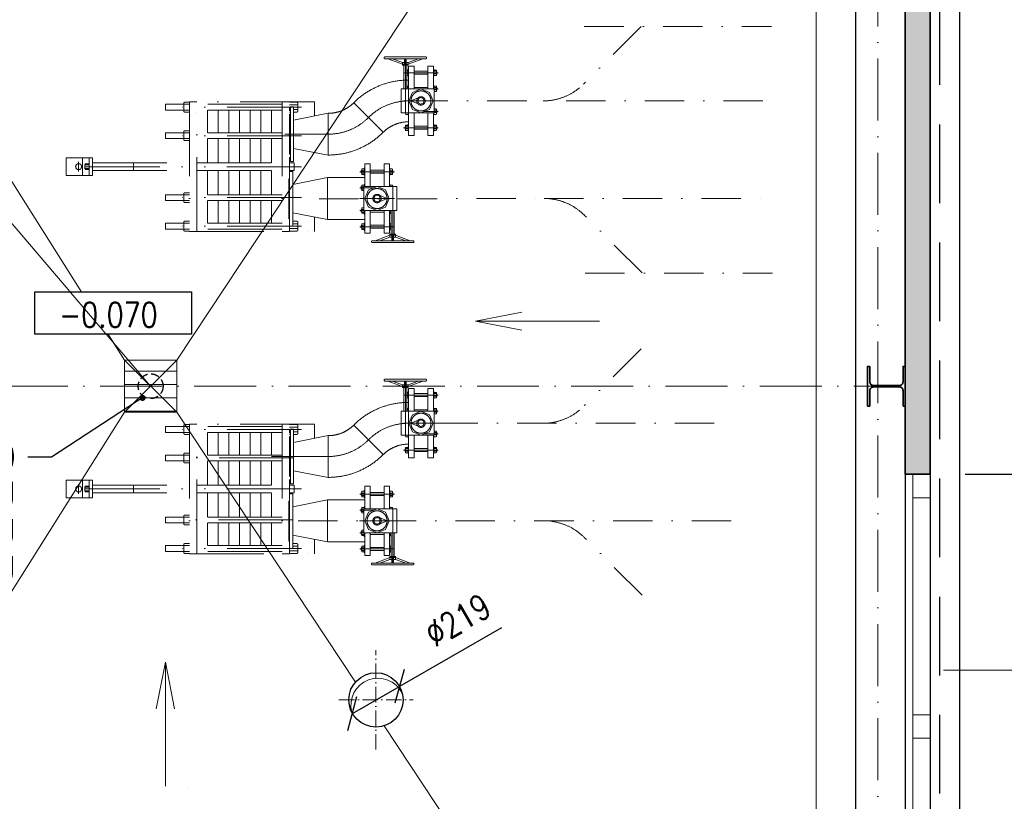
# Model space of a CAD drawing. Header units: millimetres. Extents: x -25606 to 96684, y -22894 to 47132.
# Tile 83 of 89: x 11997 to 15968, y 3284 to 6437. Entities that reach past the tile are written whole.
import ezdxf
from ezdxf import colors
from ezdxf.entities.mleader import LeaderData, LeaderLine
from ezdxf.enums import TextEntityAlignment as Align
from ezdxf.math import Vec2, Vec3

# ---------------------------------------------------------------- set-up
doc = ezdxf.new("R2010")
doc.units = ezdxf.units.MM
doc.header["$LTSCALE"] = 50
doc.set_wipeout_variables(frame=1)
for name, pattern in [('A_CARA_15', [7.6, 5, -1.3, 0, -1.3]), ('A_CARA_16', [11.4, 6, -1.8, 0, -1.8, 0, -1.8]), ('ACAD_ISO10W100', [18, 12, -3, 0, -3]), ('DASHDOT', [25.4, 12.7, -6.35, 0, -6.35]), ('HIDDEN', [9.525, 6.35, -3.175])]:
    doc.linetypes.add(name, pattern=pattern)
doc.layers.get('Defpoints').update_dxf_attribs({"color": 132})
for name, color, linetype, lineweight in [('AG_kanal', 8, 'G_POTR_626_PN', 13), ('CA_KOTY', 3, 'Continuous', 25), ('CA_LEHOPL', 93, 'Continuous', 35), ('CA_NEVHRA', 3, 'HIDDEN', 25), ('CA_OK35', 62, 'Continuous', 35), ('CA_OSY', 5, 'A_CARA_15', 18), ('CA_POHHRA18', 8, 'Continuous', 18), ('CA_POHHRA25', 7, 'Continuous', 25), ('CA_SRAFY', 9, 'Continuous', 13), ('CA_TEXT25', 7, 'Continuous', 25), ('CA_TG', 9, 'A_CARA_16', 13), ('CA_ZARIZPRED', 8, 'Continuous', 18)]:
    doc.layers.add(name, color=color, linetype=linetype, lineweight=lineweight)
doc.layers.add('Obrysy', color=2, linetype='Continuous')
doc.styles.add('ARIAL', font='arial.ttf')
doc.styles.add('ROMANS', font='romans.shx', dxfattribs={"width": 0.8})
doc.linetypes.add('G_POTR_626_PN', pattern='A,0.5,-1,2,-6.5,[8,hpfmlin.shx,S=1,R=0,X=0,Y=0],-6.5,2,-1,0.5', length=20)
doc.dimstyles.new('A-50_(2.5)', dxfattribs={"dimscale": 50, "dimtxt": 2, "dimasz": 2, "dimexe": 1, "dimexo": 2, "dimgap": 0, "dimtad": 0, "dimdec": 0, "dimrnd": 1, "dimtxsty": 'ROMANS', "dimblk1": 'OBLIQUE', "dimblk2": 'OBLIQUE', "dimsah": 1, "dimcen": 2, "dimclrd": 256, "dimclre": 256, "dimclrt": 256, "dimadec": 1, "dimazin": 2, "dimtfac": 0.714286, "dimtdec": 0, "dimtmove": 0, "dimatfit": 3, "dimldrblk": 'DOTSMALL', "dimfxl": 7, "dimfxlon": 1, "dimtvp": 1.142857, "dimtfill": 1, "dimtolj": 1, "dimlwd": -1, "dimlwe": -1, "dimarcsym": 0})

# ---------------------------------------------------------------- blocks, each defined once
blk = doc.blocks.new('_Oblique')
at = {"color": 0, "linetype": 'ByBlock', "lineweight": -2}
blk.add_line((-0.5, -0.5), (0.5, 0.5), dxfattribs=at)
blk = doc.blocks.new('*D65')
at = {"layer": 'CA_KOTY', "transparency": 16777216}
for p, q in [((16203.3, 4958.3), (16603.3, 4958.3)), ((16553.3, 708.3), (16553.3, 4958.3)), ((16203.3, 708.3), (16603.3, 708.3))]:
    blk.add_line(p, q, dxfattribs=at)
at = {"layer": 'Defpoints', "color": 0, "transparency": 16777216}
for p in [(15458.8, 4958.3), (16553.3, 4958.3), (15458.8, 708.3)]:
    blk.add_point(p, dxfattribs=at)
at = {"layer": 'CA_KOTY', "transparency": 16777216, "xscale": 100, "yscale": 100, "zscale": 100}
for p, rotation in [((16553.3, 4958.3), 90), ((16553.3, 708.3), 270)]:
    blk.add_blockref('_Oblique', p, dxfattribs=dict(at, rotation=rotation))
at = {"layer": 'CA_KOTY', "transparency": 16777216, "insert": (16439, 2833.3), "char_height": 100, "attachment_point": 5, "rotation": 90, "style": 'ROMANS', "bg_fill": 3, "box_fill_scale": 1.1, "bg_fill_color": 256, "bg_fill_true_color": 13158600, "bg_fill_transparency": 0}
blk.add_mtext('\\A1;4250', dxfattribs=at)
blk = doc.blocks.new('_DotSmall')
at = {"color": 0, "linetype": 'ByBlock', "const_width": 0.5}
blk.add_lwpolyline([(-0.0625, 0, 1), (0.0625, 0, 1)], format="xyb", close=True, dxfattribs=at)
blk = doc.blocks.new('*D66')
at = {"layer": 'CA_KOTY', "transparency": 16777216}
for p, q in [((16203.3, 9208.3), (16603.3, 9208.3)), ((16553.3, 4958.3), (16553.3, 9208.3)), ((16203.3, 4958.3), (16603.3, 4958.3))]:
    blk.add_line(p, q, dxfattribs=at)
at = {"layer": 'Defpoints', "color": 0, "transparency": 16777216}
for p in [(15458.8, 9208.3), (16553.3, 9208.3), (15458.8, 4958.3)]:
    blk.add_point(p, dxfattribs=at)
at = {"layer": 'CA_KOTY', "transparency": 16777216, "xscale": 100, "yscale": 100, "zscale": 100}
for p, rotation in [((16553.3, 9208.3), 90), ((16553.3, 4958.3), 270)]:
    blk.add_blockref('_Oblique', p, dxfattribs=dict(at, rotation=rotation))
at = {"layer": 'CA_KOTY', "transparency": 16777216, "insert": (16439, 7083.3), "char_height": 100, "attachment_point": 5, "rotation": 90, "style": 'ROMANS', "bg_fill": 3, "box_fill_scale": 1.1, "bg_fill_color": 256, "bg_fill_true_color": 13158600, "bg_fill_transparency": 0}
blk.add_mtext('\\A1;4250', dxfattribs=at)
blk = doc.blocks.new('vpusť')
h = blk.add_hatch()
h.set_pattern_fill('ANSI31', color=256, scale=17, angle=315)
h.set_pattern_definition([(0, (-75, 0), (1e-14, 53.975), [])])
h.paths.add_polyline_path([(105, 105), (-105, 105), (-105, -105), (105, -105)])
for p, q in [((-105, 105), (-105, -105)), ((105, 105), (-105, 105)), ((105, -105), (105, 105)), ((-105, -105), (105, -105))]:
    blk.add_line(p, q)
blk = doc.blocks.new('00SPAD')
blk.add_lwpolyline([(10, 0), (0, 0), (3.761, 0.733), (0, 0), (3.761, -0.733)])
at = {"style": 'ROMANS', "width": 0.8, "flags": 8}
blk.add_attdef('SPÁD', text='', height=2.5, dxfattribs=at).set_placement((6.703, 1), align=Align.BOTTOM_CENTER)
blk = doc.blocks.new('*U177')
for p, q in [((-13, 82), (-16, 79)), ((-13, 110), (0, 110)), ((-13, 110), (-13, -110)), ((-13, 82), (-13, 82)), ((0, 110), (0, -110)), ((-16, 79), (-16, -79)), ((-13, -82), (-16, -79)), ((-13, -82), (-13, -82)), ((-13, -110), (0, -110))]:
    blk.add_line(p, q)
blk = doc.blocks.new('*U179')
for p, q in [((0, 84.15), (0, -84.15)), ((140, 57.15), (0, 84.15)), ((140, -57.15), (140, 57.15)), ((140, -57.15), (0, -84.15))]:
    blk.add_line(p, q)
blk = doc.blocks.new('*U176')
for p, q in [((7.6, 126.6), (126.6, 7.6)), ((84.1, -94.9), (-84.1, -94.9))]:
    blk.add_line(p, q)
for radius in [313.1, 144.8]:
    blk.add_arc((229, -94.9), radius, 135, 180)
blk = doc.blocks.new('Kbut150p')
for p, q in [((-22, 172.4), (-22, 175.3)), ((-19.8, 177.5), (145.8, 177.5)), ((-19.8, 170.2), (145.8, 170.2)), ((-7.2, 170.2), (51.9, 148)), ((10.5, 170.2), (51.9, 155.4)), ((59.3, 148), (59.3, 170.2)), ((63, 155.4), (63, 170.2)), ((66.7, 148), (66.7, 170.2)), ((74.1, 155.4), (115.5, 170.2)), ((74.1, 148), (133.2, 170.2)), ((148, 172.4), (148, 175.3)), ((-62, 103.5), (-62, 123.5)), ((-62, 123.5), (-62, 120.5)), ((-52, 124.5), (-61, 124.5)), ((-52, 119.5), (-61, 119.5)), ((-52, 126.5), (-52, 100.5)), ((-50, 127.5), (-51, 127.5)), ((-50, 140), (-50, 48.7)), ((-50, 140), (-28, 140)), ((-28, 140), (-28, 48.7)), ((-28, 119.5), (28, 119.5)), ((28, 140), (50, 140)), ((28, 140), (28, 48.7)), ((50, 140), (50, 48.7)), ((50, 127.5), (51, 127.5)), ((51.9, 155.4), (59.3, 155.4)), ((51.9, 144.3), (51.9, 155.4)), ((51.9, 148), (74.1, 148)), ((51.9, 144.3), (74.1, 144.3)), ((52, 126.5), (52, 100.5)), ((52, 124.5), (56.9, 124.5)), ((52, 119.5), (56.9, 119.5)), ((56.9, 48.7), (56.9, 144.3)), ((59.3, 148), (63, 155.4)), ((63, 155.4), (66.7, 148)), ((63, 48.7), (63, 144.3)), ((66.7, 155.4), (74.1, 155.4)), ((69.1, 48.7), (69.1, 144.3)), ((74.1, 144.3), (74.1, 155.4)), ((-69.7, 113.5), (70.7, 113.5)), ((-64.2, 116.5), (-64.2, 110.5)), ((-62, 118.5), (-62, 110.5)), ((-52, 109.5), (-61, 109.5)), ((-52, 102.5), (-61, 102.5)), ((-50, 99.5), (-51, 99.5)), ((-50, 113.5), (50, 113.5)), ((-28, 107.5), (28, 107.5)), ((50, 99.5), (51, 99.5)), ((52, 109.5), (56.9, 109.5)), ((52, 102.5), (56.9, 102.5)), ((-69.7, 48.6), (0.2, 48.6)), ((-64.2, 51.6), (-64.2, 45.6)), ((-62, 38.6), (-62, 58.6)), ((-62, 58.6), (-62, 55.6)), ((-62, 53.6), (-62, 45.6)), ((-52, 59.6), (-61, 59.6)), ((-52, 54.6), (-61, 54.6)), ((-53.8, 44.6), (-61, 44.6)), ((79.5, 48.7), (-53.8, 48.7)), ((-53.8, 48.7), (-53.8, -48.7)), ((-52, 61.6), (-52, 48.7)), ((-50, 62.6), (-51, 62.6)), ((-50, 48.6), (0.2, 48.6)), ((-28, 54.6), (28, 54.6)), ((50, 62.6), (51, 62.6)), ((52, 61.6), (52, 48.7)), ((52, 59.6), (56.9, 59.6)), ((52, 54.6), (56.9, 54.6)), ((63, 48.7), (63, -48.7)), ((79.5, 48.7), (79.5, -48.7)), ((-70.7, 0), (69.7, 0)), ((-53.8, 37.6), (-61, 37.6)), ((11.9, 11.9), (40.4, 0)), ((40.4, 0), (11.9, -11.9)), ((-62, -33.2), (-62, -36.2)), ((-62, -53.2), (-62, -33.2)), ((-62, -38.2), (-62, -46.2)), ((-53.8, -32.2), (-61, -32.2)), ((-53.8, -37.2), (-61, -37.2)), ((-69.7, -43.2), (-13.2, -43.2)), ((-64.2, -40.2), (-64.2, -46.2)), ((-53.8, -47.2), (-61, -47.2)), ((-52, -54.2), (-61, -54.2)), ((79.5, -48.7), (-53.8, -48.7)), ((-52, -48.7), (-52, -56.2)), ((-50, -57.2), (-51, -57.2)), ((-50, -48.7), (-50, -140)), ((-28, -48.7), (-28, -140)), ((28, -48.7), (28, -140)), ((50, -48.7), (50, -140)), ((50, -57.2), (51, -57.2)), ((52, -48.7), (52, -56.2)), ((52, -54.2), (61, -54.2)), ((62, -53.2), (62, -48.7)), ((-69.7, -108.2), (70.7, -108.2)), ((-64.2, -105.2), (-64.2, -111.2)), ((-62, -118.2), (-62, -98.2)), ((-62, -98.2), (-62, -101.2)), ((-62, -103.2), (-62, -111.2)), ((-52, -97.2), (-61, -97.2)), ((-52, -102.2), (-61, -102.2)), ((-52, -112.2), (-61, -112.2)), ((-52, -95.2), (-52, -121.2)), ((-50, -94.2), (-51, -94.2)), ((-50, -108.2), (50, -108.2)), ((-28, -102.2), (28, -102.2)), ((-28, -114.2), (28, -114.2)), ((50, -94.2), (51, -94.2)), ((52, -95.2), (52, -121.2)), ((52, -97.2), (61, -97.2)), ((52, -102.2), (61, -102.2)), ((52, -112.2), (61, -112.2)), ((62, -118.2), (62, -98.2)), ((62, -98.2), (62, -101.2)), ((62, -103.2), (62, -111.2)), ((64.2, -105.2), (64.2, -111.2)), ((-52, -119.2), (-61, -119.2)), ((-50, -122.2), (-51, -122.2)), ((-50, -140), (-28, -140)), ((28, -140), (50, -140)), ((50, -122.2), (51, -122.2)), ((52, -119.2), (61, -119.2))]:
    blk.add_line(p, q)
for points in [[(0, -48.7), (34.4, -34.4), (48.7, 0), (34.4, 34.4), (0, 48.7), (-34.4, 34.4), (-48.7, 0), (-34.4, -34.4)], [(0, -13.1), (9.3, -9.3), (13.1, 0), (9.3, 9.3), (0, 13.1), (-9.3, 9.3), (-13.1, 0), (-9.3, -9.3)]]:
    blk.add_lwpolyline(points, close=True)
for radius in [40.4, 16.8]:
    blk.add_circle((0, 0), radius)
for centre, radius, start, end in [((-19.8, 175.3), 2.22, 90, 180), ((-19.8, 172.4), 2.22, 180, 270), ((145.8, 175.3), 2.22, 0, 90), ((145.8, 172.4), 2.22, 270, 0), ((-61.2, 116.5), 3, 105.67, 180), ((-61, 123.5), 1, 90, 180), ((-61, 120.5), 1, 180, 270), ((-61, 118.5), 1, 90, 180), ((-51, 126.5), 1, 90, 180), ((51, 126.5), 1, 0, 90), ((-61.2, 110.5), 3, 180, 254.33), ((-61, 110.5), 1, 180, 270), ((-61, 108.5), 1, 90, 180), ((-61, 103.5), 1, 180, 270), ((-51, 100.5), 1, 180, 270), ((51, 100.5), 1, 270, 0), ((-61.2, 51.6), 3, 105.67, 180), ((-61.2, 45.6), 3, 180, 254.33), ((-61, 58.6), 1, 90, 180), ((-61, 55.6), 1, 180, 270), ((-61, 53.6), 1, 90, 180), ((-61, 45.6), 1, 180, 270), ((-61, 43.6), 1, 90, 180), ((-51, 61.6), 1, 90, 180), ((51, 61.6), 1, 0, 90), ((-61, 38.6), 1, 180, 270), ((-61.2, -40.2), 3, 105.67, 180), ((-61, -33.2), 1, 90, 180), ((-61, -36.2), 1, 180, 270), ((-61, -38.2), 1, 90, 180), ((-61.2, -46.2), 3, 180, 254.33), ((-61, -46.2), 1, 180, 270), ((-61, -48.2), 1, 90, 180), ((-61, -53.2), 1, 180, 270), ((-51, -56.2), 1, 180, 270), ((51, -56.2), 1, 270, 0), ((61, -53.2), 1, 270, 0), ((-61.2, -105.2), 3, 105.67, 180), ((-61.2, -111.2), 3, 180, 254.33), ((-61, -98.2), 1, 90, 180), ((-61, -101.2), 1, 180, 270), ((-61, -103.2), 1, 90, 180), ((-61, -111.2), 1, 180, 270), ((-61, -113.2), 1, 90, 180), ((-61, -118.2), 1, 180, 270), ((-51, -95.2), 1, 90, 180), ((51, -95.2), 1, 0, 90), ((61, -98.2), 1, 0, 90), ((61, -101.2), 1, 270, 0), ((61, -103.2), 1, 0, 90), ((61, -111.2), 1, 270, 0), ((61, -113.2), 1, 0, 90), ((61, -118.2), 1, 270, 0), ((61.2, -105.2), 3, 0, 74.33), ((61.2, -111.2), 3, 285.67, 0), ((-51, -121.2), 1, 180, 270), ((51, -121.2), 1, 270, 0)]:
    blk.add_arc(centre, radius, start, end)
blk = doc.blocks.new('tg')
at = {"linetype": 'DASHDOT', "ltscale": 0.25}
for p, q in [((10421, 5435.8), (10188.1, 5202.8)), ((10192, 5435.8), (10946.8, 5435.8)), ((9483.1, 5135.8), (10954.5, 5135.8)), ((9121.8, 4740.9), (10030.1, 4742.1)), ((10029.8, 4742.1), (10946.8, 4742.1)), ((10424.9, 4442.1), (10192, 4675.1)), ((10195.9, 4440.9), (10950.7, 4440.9)), ((10421, 4135.8), (10192, 3906.9)), ((9603.8, 3835.8), (10784.2, 3835.8)), ((10784.2, 3442.1), (8930.2, 3442.1)), ((10424.9, 3142.1), (10192, 3375.1))]:
    blk.add_line(p, q, dxfattribs=at)
for p, q in [((9483.1, 5275.8), (9483.1, 4995.8)), ((8576.2, 5125.6), (8576.2, 5095.6)), ((8581.2, 5130.6), (8599.2, 5130.6)), ((9103.2, 5132.6), (8599.2, 5132.6)), ((9031.2, 5130.6), (9003.2, 5130.6)), ((9036.2, 5125.6), (9036.2, 5095.6)), ((9103.2, 5132.6), (9103.2, 5075)), ((9050.7, 5110.6), (8486.6, 5110.6)), ((8503.2, 5122.6), (8503.2, 5098.6)), ((8599.2, 5122.6), (8503.2, 5122.6)), ((8503.2, 5098.6), (8599.2, 5098.6)), ((8581.2, 5090.6), (8599.2, 5090.6)), ((8973.2, 5122.6), (8629.2, 5122.6)), ((8973.2, 5098.6), (8629.2, 5098.6)), ((8672.2, 5098.6), (8672.2, 5007.6)), ((8715.2, 5098.6), (8715.2, 5007.6)), ((8758.2, 5098.6), (8758.2, 5007.6)), ((8801.2, 5098.6), (8801.2, 5007.6)), ((8844.2, 5098.6), (8844.2, 5007.6)), ((8887.2, 5098.6), (8887.2, 5007.6)), ((8930.2, 5098.6), (8930.2, 5007.6)), ((9036.2, 5120.6), (9003.2, 5120.6)), ((9003.2, 5110.6), (9003.4, 5095.6)), ((9006.2, 5100.6), (9003.2, 5100.6)), ((9003.4, 5095.6), (9003.2, 5095.6)), ((9006.2, 5090.6), (9003.2, 5090.6)), ((9036.2, 5100.6), (9019.2, 5100.6)), ((9031.2, 5090.6), (9019.2, 5090.6)), ((8503.2, 5007.6), (8503.2, 4983.6)), ((8599.2, 5007.6), (8503.2, 5007.6)), ((8576.2, 5010.6), (8576.2, 4980.6)), ((8581.2, 5015.6), (8599.2, 5015.6)), ((8973.2, 5007.6), (8629.2, 5007.6)), ((9050.7, 4995.6), (8486.6, 4995.6)), ((8503.2, 4983.6), (8599.2, 4983.6)), ((8581.2, 4975.6), (8599.2, 4975.6)), ((8973.2, 4983.6), (8629.2, 4983.6)), ((8672.2, 4983.6), (8672.2, 4885.6)), ((8715.2, 4983.6), (8715.2, 4885.6)), ((8758.2, 4983.6), (8758.2, 4885.6)), ((8801.2, 4983.6), (8801.2, 4885.6)), ((8844.2, 4983.6), (8844.2, 4885.6)), ((8887.2, 4983.6), (8887.2, 4885.6)), ((8930.2, 4983.6), (8930.2, 4885.6)), ((9159.2, 5001.6), (8984, 5001.6)), ((9003.2, 4995.6), (9003.4, 4980.6)), ((9003.4, 4980.6), (9003.2, 4980.6)), ((8102.2, 4905.6), (8102.2, 4835.6)), ((8102.2, 4905.6), (8208.2, 4905.6)), ((8152.2, 4850.6), (8152.2, 4890.6)), ((8168.2, 4905.6), (8168.2, 4835.6)), ((8194.7, 4905.6), (8194.7, 4835.6)), ((8208.2, 4905.6), (8208.2, 4835.6)), ((8208.2, 4885.6), (8599.2, 4885.6)), ((8373.2, 4855.6), (8373.2, 4885.6)), ((8629.2, 4885.6), (8973.2, 4885.6)), ((9003.2, 4885.6), (9021.2, 4885.6)), ((9021.2, 4885.6), (9021.2, 4855.6)), ((9050.6, 4870.6), (8132.2, 4870.6)), ((8177.7, 4877.6), (8177.7, 4863.6)), ((8177.7, 4877.6), (8194.7, 4877.6)), ((8177.7, 4863.6), (8194.7, 4863.6)), ((8182.7, 4882.6), (8194.7, 4882.6)), ((8182.7, 4858.6), (8194.7, 4858.6)), ((8208.2, 4855.6), (8599.2, 4855.6)), ((8629.2, 4855.6), (8973.2, 4855.6)), ((8672.2, 4855.6), (8672.2, 4757.6)), ((8715.2, 4855.6), (8715.2, 4757.6)), ((8758.2, 4855.6), (8758.2, 4757.6)), ((8801.2, 4855.6), (8801.2, 4757.6)), ((8844.2, 4855.6), (8844.2, 4757.6)), ((8887.2, 4855.6), (8887.2, 4757.6)), ((8930.2, 4855.6), (8930.2, 4757.6)), ((9021.2, 4855.6), (9003.2, 4855.6)), ((8102.2, 4835.6), (8208.2, 4835.6)), ((9156, 4826.3), (9306, 4826.3)), ((9050.7, 4745.6), (8486.6, 4745.6)), ((8503.2, 4757.6), (8503.2, 4733.6)), ((8599.2, 4757.6), (8503.2, 4757.6)), ((8503.2, 4733.6), (8599.2, 4733.6)), ((8576.2, 4730.6), (8576.2, 4760.6)), ((8581.2, 4765.6), (8599.2, 4765.6)), ((8973.2, 4757.6), (8629.2, 4757.6)), ((8973.2, 4733.6), (8629.2, 4733.6)), ((8672.2, 4733.6), (8672.2, 4642.6)), ((8715.2, 4733.6), (8715.2, 4642.6)), ((8758.2, 4733.6), (8758.2, 4642.6)), ((8801.2, 4733.6), (8801.2, 4642.6)), ((8844.2, 4733.6), (8844.2, 4642.6)), ((8887.2, 4733.6), (8887.2, 4642.6)), ((8930.2, 4733.6), (8930.2, 4645.6)), ((9003.2, 4745.6), (9003.4, 4760.6)), ((9003.4, 4760.6), (9003.2, 4760.6)), ((8581.2, 4725.6), (8599.2, 4725.6)), ((8581.2, 4650.6), (8599.2, 4650.6)), ((9031.2, 4650.6), (9016, 4650.6)), ((9103.2, 4608.6), (9103.2, 4668.2)), ((9156, 4658), (9306, 4658)), ((9050.7, 4630.6), (8486.6, 4630.6)), ((8503.2, 4642.6), (8503.2, 4618.6)), ((8599.2, 4642.6), (8503.2, 4642.6)), ((8503.2, 4618.6), (8599.2, 4618.6)), ((8576.2, 4615.6), (8576.2, 4645.6)), ((8581.2, 4610.6), (8599.2, 4610.6)), ((8599.2, 4608.6), (9103.2, 4608.6)), ((8973.2, 4642.6), (8629.2, 4642.6)), ((8973.2, 4618.6), (8629.2, 4618.6)), ((9003.2, 4630.6), (9003.4, 4645.6)), ((9003.4, 4645.6), (9003.2, 4645.6)), ((9036.2, 4620.6), (9003.2, 4620.6)), ((9031.2, 4610.6), (9003.2, 4610.6)), ((9036.2, 4640.6), (9016, 4640.6)), ((9036.2, 4615.6), (9036.2, 4645.6)), ((9483.1, 3975.8), (9483.1, 3695.8)), ((8503.2, 3822.6), (8503.2, 3798.6)), ((8599.2, 3822.6), (8503.2, 3822.6)), ((8576.2, 3825.6), (8576.2, 3795.6)), ((8581.2, 3830.6), (8599.2, 3830.6)), ((9103.2, 3832.6), (8599.2, 3832.6)), ((8973.2, 3822.6), (8629.2, 3822.6)), ((9031.2, 3830.6), (9003.2, 3830.6)), ((9036.2, 3820.6), (9003.2, 3820.6)), ((9036.2, 3825.6), (9036.2, 3795.6)), ((9103.2, 3832.6), (9103.2, 3775)), ((9050.7, 3810.6), (8486.6, 3810.6)), ((8503.2, 3798.6), (8599.2, 3798.6)), ((8581.2, 3790.6), (8599.2, 3790.6)), ((8973.2, 3798.6), (8629.2, 3798.6)), ((8672.2, 3798.6), (8672.2, 3707.6)), ((8715.2, 3798.6), (8715.2, 3707.6)), ((8758.2, 3798.6), (8758.2, 3707.6)), ((8801.2, 3798.6), (8801.2, 3707.6)), ((8844.2, 3798.6), (8844.2, 3707.6)), ((8887.2, 3798.6), (8887.2, 3707.6)), ((8930.2, 3798.6), (8930.2, 3707.6)), ((9003.2, 3810.6), (9003.4, 3795.6)), ((9006.2, 3800.6), (9003.2, 3800.6)), ((9003.4, 3795.6), (9003.2, 3795.6)), ((9006.2, 3790.6), (9003.2, 3790.6)), ((9036.2, 3800.6), (9019.2, 3800.6)), ((9031.2, 3790.6), (9019.2, 3790.6)), ((9019.2, 3695.6), (8486.6, 3695.6)), ((8503.2, 3707.6), (8503.2, 3683.6)), ((8599.2, 3707.6), (8503.2, 3707.6)), ((8576.2, 3710.6), (8576.2, 3680.6)), ((8581.2, 3715.6), (8599.2, 3715.6)), ((8973.2, 3707.6), (8629.2, 3707.6)), ((9159.2, 3701.6), (8930.2, 3701.6)), ((9003.2, 3695.6), (9003.4, 3680.6)), ((8503.2, 3683.6), (8599.2, 3683.6)), ((8581.2, 3675.6), (8599.2, 3675.6)), ((8973.2, 3683.6), (8629.2, 3683.6)), ((8672.2, 3683.6), (8672.2, 3585.6)), ((8715.2, 3683.6), (8715.2, 3585.6)), ((8758.2, 3683.6), (8758.2, 3585.6)), ((8801.2, 3683.6), (8801.2, 3585.6)), ((8844.2, 3683.6), (8844.2, 3585.6)), ((8887.2, 3683.6), (8887.2, 3585.6)), ((8930.2, 3683.6), (8930.2, 3585.6)), ((9003.4, 3680.6), (9003.2, 3680.6)), ((8102.2, 3605.6), (8102.2, 3535.6)), ((8102.2, 3605.6), (8208.2, 3605.6)), ((8152.2, 3550.6), (8152.2, 3590.6)), ((8168.2, 3605.6), (8168.2, 3535.6)), ((8177.7, 3577.6), (8177.7, 3563.6)), ((8177.7, 3577.6), (8194.7, 3577.6)), ((8182.7, 3582.6), (8194.7, 3582.6)), ((8194.7, 3605.6), (8194.7, 3535.6)), ((8208.2, 3605.6), (8208.2, 3535.6)), ((8208.2, 3585.6), (8599.2, 3585.6)), ((8373.2, 3555.6), (8373.2, 3585.6)), ((8629.2, 3585.6), (8973.2, 3585.6)), ((9003.2, 3585.6), (9021.2, 3585.6)), ((9021.2, 3585.6), (9021.2, 3555.6)), ((8102.2, 3535.6), (8208.2, 3535.6)), ((9050.6, 3570.6), (8132.2, 3570.6)), ((8177.7, 3563.6), (8194.7, 3563.6)), ((8182.7, 3558.6), (8194.7, 3558.6)), ((8208.2, 3555.6), (8599.2, 3555.6)), ((8629.2, 3555.6), (8973.2, 3555.6)), ((8672.2, 3555.6), (8672.2, 3457.6)), ((8715.2, 3555.6), (8715.2, 3457.6)), ((8758.2, 3555.6), (8758.2, 3457.6)), ((8801.2, 3555.6), (8801.2, 3457.6)), ((8844.2, 3555.6), (8844.2, 3457.6)), ((8887.2, 3555.6), (8887.2, 3457.6)), ((8930.2, 3555.6), (8930.2, 3457.6)), ((9021.2, 3555.6), (9003.2, 3555.6)), ((9156, 3526.3), (9306, 3526.3)), ((8503.2, 3457.6), (8503.2, 3433.6)), ((8599.2, 3457.6), (8503.2, 3457.6)), ((8576.2, 3430.6), (8576.2, 3460.6)), ((8581.2, 3465.6), (8599.2, 3465.6)), ((8973.2, 3457.6), (8629.2, 3457.6)), ((9003.2, 3445.6), (9003.4, 3460.6)), ((9003.4, 3460.6), (9003.2, 3460.6)), ((9016, 3445.6), (8486.6, 3445.6)), ((8503.2, 3433.6), (8599.2, 3433.6)), ((8581.2, 3425.6), (8599.2, 3425.6)), ((8973.2, 3433.6), (8629.2, 3433.6)), ((8672.2, 3433.6), (8672.2, 3342.6)), ((8715.2, 3433.6), (8715.2, 3342.6)), ((8758.2, 3433.6), (8758.2, 3342.6)), ((8801.2, 3433.6), (8801.2, 3342.6)), ((8844.2, 3433.6), (8844.2, 3342.6)), ((8887.2, 3433.6), (8887.2, 3342.6)), ((8930.2, 3433.6), (8930.2, 3345.6)), ((8503.2, 3342.6), (8503.2, 3318.6)), ((8599.2, 3342.6), (8503.2, 3342.6)), ((8576.2, 3315.6), (8576.2, 3345.6)), ((8581.2, 3350.6), (8599.2, 3350.6)), ((8973.2, 3342.6), (8629.2, 3342.6)), ((9003.2, 3330.6), (9003.4, 3345.6)), ((9003.4, 3345.6), (9003.2, 3345.6)), ((9031.2, 3350.6), (9016, 3350.6)), ((9036.2, 3340.6), (9016, 3340.6)), ((9036.2, 3315.6), (9036.2, 3345.6)), ((9103.2, 3308.6), (9103.2, 3368.2)), ((9156, 3358), (9306, 3358)), ((9050.7, 3330.6), (8486.6, 3330.6)), ((8503.2, 3318.6), (8599.2, 3318.6)), ((8581.2, 3310.6), (8599.2, 3310.6)), ((8599.2, 3308.6), (9103.2, 3308.6)), ((8973.2, 3318.6), (8629.2, 3318.6)), ((9036.2, 3320.6), (9003.2, 3320.6)), ((9031.2, 3310.6), (9003.2, 3310.6))]:
    blk.add_line(p, q)
at = {"linetype": 'DASHDOT', "ltscale": 0.5}
blk.add_line((8589.9, -15), (8589.9, 2415), dxfattribs=at)
for points in [[(8629.2, 5132.6), (8599.2, 5132.6), (8599.2, 4608.6), (8629.2, 4608.6)], [(9003.2, 5132.6), (8973.2, 5132.6), (8973.2, 4608.6), (9003.2, 4608.6)], [(8629.2, 3832.6), (8599.2, 3832.6), (8599.2, 3308.6), (8629.2, 3308.6)], [(9003.2, 3832.6), (8973.2, 3832.6), (8973.2, 3308.6), (9003.2, 3308.6)]]:
    blk.add_lwpolyline(points, close=True)
for centre in [(8152.2, 4870.6), (8152.2, 3570.6)]:
    blk.add_circle(centre, 12)
at = {"linetype": 'DASHDOT', "ltscale": 0.25}
for centre, start, end in [((10026.1, 5364.8), 270, 316.4071), ((10030.1, 4513.1), 45, 90), ((10026.1, 4064.8), 270, 316.4071), ((10030.1, 3213.1), 43.5929, 90)]:
    blk.add_arc(centre, 229, start, end, dxfattribs=at)
for centre, radius, start, end in [((8581.2, 5125.6), 5, 90, 180), ((9031.2, 5125.6), 5, 0, 90), ((9483.1, 4906.8), 229, 90, 135), ((8581.2, 5095.6), 5, 180, 270), ((9031.2, 5095.6), 5, 270, 0), ((9159.2, 5230.6), 229, 270, 315), ((8581.2, 5010.6), 5, 90, 180), ((8581.2, 4980.6), 5, 180, 270), ((8182.7, 4877.6), 5, 90, 180), ((8182.7, 4863.6), 5, 180, 270), ((8581.2, 4760.6), 5, 90, 180), ((8581.2, 4730.6), 5, 180, 270), ((8581.2, 4645.6), 5, 90, 180), ((9031.2, 4645.6), 5, 0, 90), ((8581.2, 4615.6), 5, 180, 270), ((9031.2, 4615.6), 5, 270, 0), ((8581.2, 3825.6), 5, 90, 180), ((9031.2, 3825.6), 5, 0, 90), ((9483.1, 3606.8), 229, 90, 135), ((8581.2, 3795.6), 5, 180, 270), ((9031.2, 3795.6), 5, 270, 0), ((9159.2, 3930.6), 229, 270, 315), ((8581.2, 3710.6), 5, 90, 180), ((8581.2, 3680.6), 5, 180, 270), ((8182.7, 3577.6), 5, 90, 180), ((8182.7, 3563.6), 5, 180, 270), ((8581.2, 3460.6), 5, 90, 180), ((8581.2, 3430.6), 5, 180, 270), ((8581.2, 3345.6), 5, 90, 180), ((9031.2, 3345.6), 5, 0, 90), ((8581.2, 3315.6), 5, 180, 270), ((9031.2, 3315.6), 5, 270, 0)]:
    blk.add_arc(centre, radius, start, end)
at = {"xscale": -1}
for name, p in [('Kbut150p', (9533.1, 5135.8)), ('*U179', (9159.2, 5001.6)), ('*U179', (9156, 4742.1)), ('Kbut150p', (9533.1, 3835.8)), ('*U179', (9159.2, 3701.6)), ('*U179', (9156, 3442.1))]:
    blk.add_blockref(name, p, dxfattribs=at)
for name, p, rotation in [('*U176', (9388.2, 5135.8), 89.99999999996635), ('*U176', (9254.1, 5001.6), 270.0000000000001), ('Kbut150p', (9356, 4742.1), 180), ('*U176', (9388.2, 3835.8), 89.99999999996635), ('*U176', (9254.1, 3701.6), 270.0000000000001), ('Kbut150p', (9356, 3442.1), 180)]:
    blk.add_blockref(name, p, dxfattribs=dict(at, rotation=rotation))
for p in [(9019.2, 5001.6), (9016, 4740.9), (9019.2, 3701.6), (9016, 3440.9)]:
    blk.add_blockref('*U177', p)
blk = doc.blocks.new('vk')
blk.add_lwpolyline([(-595.2, 343.8), (668.8, 343.8), (668.8, 0), (-595.2, 0)], close=True)
blk.add_wipeout([(-595.2, 343.8), (668.8, 343.8), (668.8, 0), (-595.2, 0)])
blk.add_lwpolyline([(-595.2, 343.8), (668.8, 343.8), (668.8, 0), (-595.2, 0)], close=True)
at = {"style": 'ARIAL'}
blk.add_attdef('VÝŠKOVÁ_KOTA', text='', height=200, dxfattribs=at).set_placement((-1.8, 57.4), align=Align.CENTER)
blk = doc.blocks.new('*D301')
at = {"layer": 'CA_KOTY', "transparency": 16777216}
for p in [(13939.9, 3984.2), (13338.8, 3638.7)]:
    blk.add_line(p, (13528.7, 3747.9), dxfattribs=at)
at = {"layer": 'Defpoints', "color": 0, "transparency": 16777216}
for p in [(13528.7, 3747.9), (13338.8, 3638.7)]:
    blk.add_point(p, dxfattribs=at)
at = {"layer": 'CA_KOTY', "transparency": 16777216, "xscale": 100, "yscale": 100, "zscale": 100}
for p, rotation in [((13528.7, 3747.9), 209.890674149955), ((13338.8, 3638.7), 29.89067414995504)]:
    blk.add_blockref('_Oblique', p, dxfattribs=dict(at, rotation=rotation))
at = {"layer": 'CA_KOTY', "transparency": 16777216, "insert": (13764.1, 4015), "char_height": 100, "attachment_point": 5, "rotation": 29.8907, "style": 'ROMANS', "bg_fill": 3, "box_fill_scale": 1.1, "bg_fill_color": 256, "bg_fill_true_color": 13158600, "bg_fill_transparency": 0}
blk.add_mtext('\\A1;∅219', dxfattribs=at)
blk = doc.blocks.new('*D322')
at = {"layer": 'CA_KOTY', "transparency": 16777216}
for p, q in [((15810.5, 4603.3), (16210.5, 4603.3)), ((16160.5, 1603.3), (16160.5, 4603.3)), ((15810.5, 1603.3), (16210.5, 1603.3))]:
    blk.add_line(p, q, dxfattribs=at)
at = {"layer": 'Defpoints', "color": 0, "transparency": 16777216}
for p in [(15668.8, 4603.3), (16160.5, 4603.3), (15668.8, 1603.3)]:
    blk.add_point(p, dxfattribs=at)
at = {"layer": 'CA_KOTY', "transparency": 16777216, "xscale": 100, "yscale": 100, "zscale": 100}
for p, rotation in [((16160.5, 4603.3), 90), ((16160.5, 1603.3), 270)]:
    blk.add_blockref('_Oblique', p, dxfattribs=dict(at, rotation=rotation))
at = {"layer": 'CA_KOTY', "transparency": 16777216, "insert": (16046.3, 3103.3), "char_height": 100, "attachment_point": 5, "rotation": 90, "style": 'ROMANS', "bg_fill": 3, "box_fill_scale": 1.1, "bg_fill_color": 256, "bg_fill_true_color": 13158600, "bg_fill_transparency": 0}
blk.add_mtext('\\A1;3000', dxfattribs=at)
blk = doc.blocks.new('*D321')
at = {"layer": 'CA_KOTY', "transparency": 16777216}
for p, q in [((15810.5, 9413.3), (16210.5, 9413.3)), ((16160.5, 4603.3), (16160.5, 9413.3)), ((15810.5, 4603.3), (16210.5, 4603.3))]:
    blk.add_line(p, q, dxfattribs=at)
at = {"layer": 'Defpoints', "color": 0, "transparency": 16777216}
for p in [(15668.8, 9413.3), (16160.5, 9413.3), (15668.8, 4603.3)]:
    blk.add_point(p, dxfattribs=at)
at = {"layer": 'CA_KOTY', "transparency": 16777216, "xscale": 100, "yscale": 100, "zscale": 100}
for p, rotation in [((16160.5, 9413.3), 90), ((16160.5, 4603.3), 270)]:
    blk.add_blockref('_Oblique', p, dxfattribs=dict(at, rotation=rotation))
at = {"layer": 'CA_KOTY', "transparency": 16777216, "insert": (16046.3, 7008.3), "char_height": 100, "attachment_point": 5, "rotation": 90, "style": 'ROMANS', "bg_fill": 3, "box_fill_scale": 1.1, "bg_fill_color": 256, "bg_fill_true_color": 13158600, "bg_fill_transparency": 0}
blk.add_mtext('\\A1;4810', dxfattribs=at)
blk = doc.blocks.new('_Dot')
at = {"layer": 'Obrysy', "color": 0, "lineweight": -2}
blk.add_line((-0.5, 0), (-1, 0), dxfattribs=at)
at = {"layer": 'Obrysy', "color": 0, "const_width": 0.5}
blk.add_lwpolyline([(-0.25, 0, 1), (0.25, 0, 1)], format="xyb", close=True, dxfattribs=at)

msp = doc.modelspace()

# ---------------------------------------------------------------- hatches: boundary and pattern name
at = {"layer": 'CA_SRAFY'}
h = msp.add_hatch(dxfattribs=at)
h.set_pattern_fill('FP_72', color=256, scale=0.5, angle=246.422, style=0, pattern_type=2)
h.set_pattern_definition([(156.422, (15663.787, 13271.983), (-99.38447, 6e-06), [17.1605, -9.053, 45.166, -9.053, -28.0045]), (156.422, (15663.787, 13271.983), (-99.38447, 6e-06), [-80.4325, 17.1605, -10.844]), (203.578, (15663.787, 13245.96), (0.00019, -43.37448), [17.1605, -9.053, 45.166, -9.053, -28.0045]), (203.578, (15663.787, 13245.96), (0.00019, -43.37448), [-80.4325, 17.1605, -10.844]), (90, (15663.79, 13245.96), (-99.384, 4e-13), [26.0245, -17.3495]), (90, (15574.34, 13267.65), (-99.384, 4e-13), [26.0245, -17.3495]), (180, (15648.06, 13239.094), (-1e-13, -43.375), [8.2965, -91.0875]), (180, (15598.366, 13260.78), (-1e-13, -43.375), [8.2965, -91.0875]), (180, (15648.06, 13278.848), (-1e-13, -43.375), [8.2965, -91.0875]), (180, (15598.367, 13300.535), (-1e-13, -43.375), [8.2965, -91.0875])])
h.paths.add_polyline_path([(15568.76, 4603.28), (15668.76, 4603.28), (15668.76, 9413.28), (15568.76, 9313.28)])
h.paths.add_polyline_path([(15668.76, 1603.28), (15568.76, 1603.28), (15568.76, 603.28), (15668.76, 503.28)])

# ---------------------------------------------------------------- linework, layer by layer
at = {"layer": 'CA_LEHOPL'}
for p, q in [((15668.76, 4603.28), (15668.76, 9413.28)), ((15568.76, 4603.28), (15568.76, 9313.28)), ((15668.76, 4603.28), (15568.76, 4603.28))]:
    msp.add_line(p, q, dxfattribs=at)
at = {"layer": 'CA_NEVHRA'}
msp.add_lwpolyline([(3708.76, 458.28), (15708.76, 458.28), (15708.76, 9458.28), (3708.76, 9458.28)], close=True, dxfattribs=at)
at = {"layer": 'CA_NEVHRA', "ltscale": 0.1}
msp.add_circle((12525.03, 4958.28), 50, dxfattribs=at)
at = {"layer": 'CA_OK35'}
msp.add_lwpolyline([(15559.76, 4878.28), (15568.76, 4878.28), (15568.76, 5038.28), (15559.76, 5038.28), (15559.76, 4976.28, -0.4142136), (15544.76, 4961.28), (15440.76, 4961.28, -0.4142136), (15425.76, 4976.28), (15425.76, 5038.28), (15416.76, 5038.28), (15416.76, 4878.28), (15425.76, 4878.28), (15425.76, 4940.28, -0.4142136), (15440.76, 4955.28), (15544.76, 4955.28, -0.4142136), (15559.76, 4940.28), (15559.76, 4878.28)], format="xyb", close=True, dxfattribs=at)
at = {"layer": 'CA_OSY'}
msp.add_line((3958.76, 4958.28), (15458.76, 4958.28), dxfattribs=at)
at = {"layer": 'CA_OSY', "ltscale": 0.25}
for p, q in [((13433.76, 3492.8), (13433.76, 3893.77)), ((13284.27, 3693.28), (13583.24, 3693.28))]:
    msp.add_line(p, q, dxfattribs=at)
at = {"layer": 'CA_OSY'}
msp.add_lwpolyline([(3958.76, 708.28), (15458.76, 708.28), (15458.76, 9208.28), (3958.76, 9208.28)], close=True, dxfattribs=at)
at = {"layer": 'CA_POHHRA18'}
for p, q in [((12420.03, 5063.28), (9958.76, 8958.28)), ((12630.03, 5063.28), (13628.76, 6571.79)), ((9958.76, 958.28), (12420.03, 4853.28)), ((13350.72, 3764.74), (12630.03, 4853.28)), ((15598.76, 4603.28), (15598.76, 1603.28)), ((15208.76, 958.28), (13467.11, 3588.93))]:
    msp.add_line(p, q, dxfattribs=at)
for points in [[(15668.76, 4508.28), (15598.76, 4508.28), (15598.76, 4603.28), (15668.76, 4603.28)], [(15668.76, 3538.28), (15598.76, 3538.28), (15598.76, 3633.28), (15668.76, 3633.28)]]:
    msp.add_lwpolyline(points, close=True, dxfattribs=at)
at = {"layer": 'CA_POHHRA25'}
for p, q in [((12420.03, 4853.28), (12630.03, 5063.28)), ((12630.03, 4853.28), (12420.03, 5063.28)), ((15568.76, 4603.28), (15568.76, 1603.28)), ((15668.76, 4603.28), (15668.76, 1603.28))]:
    msp.add_line(p, q, dxfattribs=at)
msp.add_lwpolyline([(3628.76, 378.28), (15788.76, 378.28), (15788.76, 9538.28), (3628.76, 9538.28)], close=True, dxfattribs=at)
msp.add_lwpolyline([(10033.76, 9113.28), (4048.76, 9113.28), (4048.76, 803.28), (15368.76, 803.28), (15368.76, 9113.28), (12883.76, 9113.28)], dxfattribs=at)
msp.add_circle((13433.76, 3693.28), 109.55, dxfattribs=at)
at = {"layer": 'CA_SRAFY'}
msp.add_lwpolyline([(9958.76, 958.28), (15208.76, 958.28), (15208.76, 8958.28), (9958.76, 8958.28)], close=True, dxfattribs=at)
msp.add_arc((13442.06, 3671.16), 109.55, 26.7559, 194.37571, dxfattribs=at)
at = {"layer": 'CA_TG', "linetype": 'ACAD_ISO10W100', "ltscale": 0.5}
msp.add_line((18722.95, 3813.21), (15708.76, 3813.21), dxfattribs=at)

# ---------------------------------------------------------------- block references
at = {"layer": 'CA_POHHRA18', "xscale": 50, "yscale": 50, "zscale": 50}
msp.add_blockref('00SPAD', (13834.8, 5220.84), dxfattribs=at)
at = {"layer": 'CA_POHHRA18', "xscale": 50, "yscale": 50, "zscale": 50, "rotation": 270}
msp.add_blockref('00SPAD', (12584.53, 3845.2), dxfattribs=at)
at = {"layer": 'CA_TG'}
msp.add_blockref('tg', (4082.27, 973.28), dxfattribs=at)
at = {"layer": 'CA_ZARIZPRED', "xscale": -1}
msp.add_blockref('vpusť', (12525.03, 4958.28), dxfattribs=at)

# ---------------------------------------------------------------- next in the draw order: block references
at = {"layer": 'CA_KOTY'}
ref = msp.add_blockref('vk', (12355.32, 5167.65), dxfattribs=dict(at, xscale=0.5, yscale=0.5, zscale=0.5))
ref.add_attrib('VÝŠKOVÁ_KOTA', '-0.070', dxfattribs={"height": 100, "style": 'ROMANS', "width": 0.8}).set_placement((12354.42, 5196.35), align=Align.CENTER)

# ---------------------------------------------------------------- next in the draw order: dimensions: what is measured, and where the dimension line sits
dim = msp.add_linear_dim(base=(16553.26, 4958.28), p1=(15458.76, 708.28), p2=(15458.76, 4958.28), angle=90, dimstyle='A-50_(2.5)', dxfattribs=at)
dim.commit()
dim.dimension.update_dxf_attribs({"geometry": '*D65', "text_midpoint": (16438.98, 2833.28)})
dim = msp.add_diameter_dim_2p(p1=(13338.78, 3638.69), p2=(13528.73, 3747.88), dimstyle='A-50_(2.5)', dxfattribs=at)
dim.commit()
dim.dimension.update_dxf_attribs({"geometry": '*D301', "text_midpoint": (13764.08, 4014.97)})

# ---------------------------------------------------------------- next in the draw order: leaders
at = {"layer": 'CA_TEXT25'}
ml = msp.add_multileader_mtext('Standard', dxfattribs=at)
ml.set_content('\\A1;VPUSŤ D100\\PSE SUCHOU\\PZÁPACHOVOU\\PUZÁVĚROU', color=256, style='ROMANS')
ml.set_leader_properties()
ml.set_arrow_properties(name='DOT')
ml.build(insert=Vec2(0, 0))
ml.multileader.update_dxf_attribs({"dogleg_length": 50, "arrow_head_size": 25})
ctx = ml.context
ctx.base_point, ctx.char_height, ctx.arrow_head_size, ctx.landing_gap_size, ctx.plane_origin = Vec3(11178.55, 4672.85), 100, 25, 50, Vec3(-1307.96, -10283.76)
ctx.text_align_type = 2
notes = []
notes.append((ctx, [(1, (1, 1, 0), (12125.05, 4672.85), (-1, 0), 96.03, [(1, [(12492.05, 4911.42)], 0, [])])]))
ctx.mtext.insert, ctx.mtext.defined_height, ctx.mtext.alignment, ctx.mtext.line_spacing_factor, ctx.mtext.line_spacing_style, ctx.mtext.flow_direction = Vec3(11979.03, 4722.85), 1.341504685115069e-11, 3, 0.9, 2, 5
ctx.mtext.has_bg_fill, ctx.mtext.bg_color, ctx.mtext.bg_scale_factor, ctx.mtext.bg_transparency, ctx.mtext.use_window_bg_color = 1, -1073741824, 1, 0, 1
for ctx, leaders in notes:
    for number, flags, end, landing, length, lines in leaders:
        leader = LeaderData()
        leader.index, (leader.has_last_leader_line, leader.has_dogleg_vector, leader.attachment_direction) = number, flags
        leader.last_leader_point, leader.dogleg_vector, leader.dogleg_length = Vec3(end), Vec3(landing), length
        for number, points, colour, breaks in lines:
            line = LeaderLine()
            line.index, line.vertices, line.color, line.breaks = number, Vec3.list(points), colors.encode_raw_color(colour), breaks
            leader.lines.append(line)
        ctx.leaders.append(leader)

# ---------------------------------------------------------------- next in the draw order: linework, layer by layer
at = {"layer": 'AG_kanal', "ltscale": 0.7, "flags": 128}
msp.add_lwpolyline([(12525.03, 4958.28), (11756.86, 5858.28)], dxfattribs=at)

# ---------------------------------------------------------------- next in the draw order: dimensions: what is measured, and where the dimension line sits
at = {"layer": 'CA_KOTY'}
dim = msp.add_linear_dim(base=(16553.26, 9208.28), p1=(15458.76, 4958.28), p2=(15458.76, 9208.28), angle=90, dimstyle='A-50_(2.5)', override={"dimtmove": 1}, dxfattribs=at)
dim.commit()
dim.dimension.update_dxf_attribs({"geometry": '*D66', "text_midpoint": (16438.98, 7083.28)})
dim = msp.add_linear_dim(base=(16160.54, 4603.28), p1=(15668.76, 1603.28), p2=(15668.76, 4603.28), angle=90, dimstyle='A-50_(2.5)', dxfattribs=at)
dim.commit()
dim.dimension.update_dxf_attribs({"geometry": '*D322', "text_midpoint": (16046.25, 3103.28)})

# ---------------------------------------------------------------- next in the draw order: dimensions: what is measured, and where the dimension line sits
dim = msp.add_linear_dim(base=(16160.54, 9413.28), p1=(15668.76, 4603.28), p2=(15668.76, 9413.28), angle=90, dimstyle='A-50_(2.5)', dxfattribs=at)
dim.commit()
dim.dimension.update_dxf_attribs({"geometry": '*D321', "text_midpoint": (16046.25, 7008.28)})

doc.saveas('drawing.dxf')
